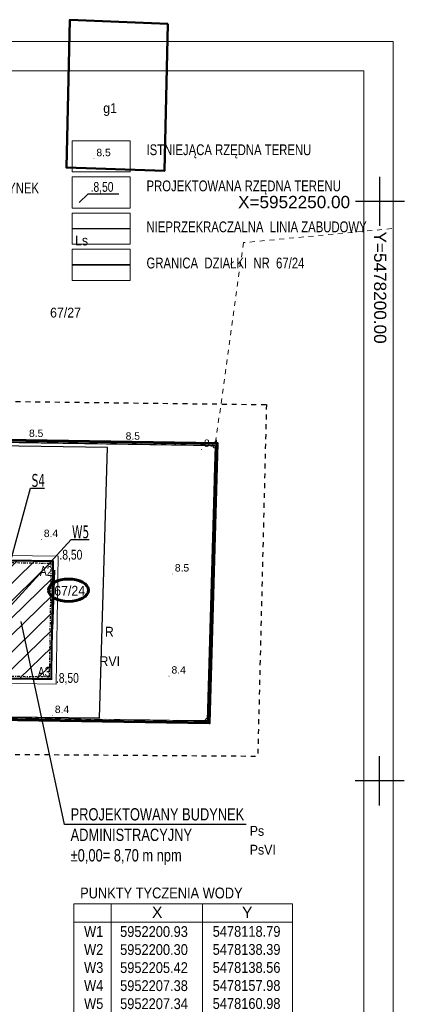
# Model space of a CAD drawing. Extents: x 5477991 to 5478204, y 5952118 to 5952269.
# Tile 9 of 9: x 5478163 to 5478204, y 5952168 to 5952268. Entities that reach past the tile are written whole.
import ezdxf
from ezdxf.enums import TextEntityAlignment as Align

# ---------------------------------------------------------------- set-up
doc = ezdxf.new("R2010")
doc.units = 0
doc.header["$LTSCALE"] = 0.5
for name, pattern in [('BLP', [2, 1, -1]), ('DASHDOT', [1, 0.5, -0.25, 0, -0.25]), ('EGKK', [4, 3, -1]), ('EGUG', [2, 1, -1])]:
    doc.linetypes.add(name, pattern=pattern)
doc.layers.get('0').update_dxf_attribs({"color": 251})
for name, color, linetype, lineweight in [('--- 01 WODA OZNACZENIA', 160, 'Continuous', 25), ('--- 02 KS OZNACZENIA', 34, 'Continuous', 25), ('--GRANICA DZIAŁKI', 2, 'Continuous', 40), ('--linia  zabudowy', 251, 'Continuous', 35), ('--tabelka rysunku', 7, 'Continuous', 0), ('--zagos.terenu', 7, 'Continuous', 30), ('--zagosp', 7, 'Continuous', 0), ('EGB', 251, 'Continuous', 20), ('EGB_O', 251, 'Continuous', 20), ('EGDE', 7, 'Continuous', 20), ('EGDE_O', 7, 'Continuous', 20), ('EGKK', 251, 'Continuous', 20), ('EGKK_O', 251, 'Continuous', 20), ('EGPG', 251, 'Continuous', 20), ('EGPG_O', 251, 'Continuous', 20), ('EGUG', 251, 'Continuous', 20), ('EGUG_O', 251, 'Continuous', 20), ('OTRN', 251, 'Continuous', 20), ('OTRN_O', 251, 'Continuous', 18)]:
    doc.layers.add(name, color=color, linetype=linetype, lineweight=lineweight)
for name, color, linetype in [('--OPISY', 7, 'Continuous'), ('--proj.bud', 7, 'Continuous'), ('--punkty tyczenia', 7, 'Continuous'), ('--rzędne terenu', 7, 'Continuous'), ('-pkt tyczenia', 7, 'Continuous'), ('PARSI', 7, 'Continuous'), ('Wymiarowanie', 7, 'Continuous')]:
    doc.layers.add(name, color=color, linetype=linetype)
doc.styles.add('1-500', font='arial.ttf', dxfattribs={"width": 0.75, "height": 1.25})
doc.styles.add('Arial narrow', font='arial.ttf', dxfattribs={"width": 0.85})
doc.styles.add('BDOT', font='Arial.ttf', dxfattribs={"width": 0.9})
doc.styles.add('EGBP', font='arial.ttf')
doc.styles.add('EGiB', font='Arial.ttf', dxfattribs={"width": 0.9})
doc.styles.add('MZSK', font='Arial.ttf', dxfattribs={"width": 0.9, "height": 0.75})
doc.styles.add('PZ', font='romand.shx', dxfattribs={"width": 0.7})
doc.styles.add('STYL-1', font='arial.ttf', dxfattribs={"width": 0.75})
doc.linetypes.add('LINIA ZAB2', pattern='A,0.4,[135,RODZLIN.shx,S=0.015,R=0,X=-0.1,Y=0],0.4', length=0.8)
doc.linetypes.add('OGRODZENIE1', pattern='A,0.4,-0.06,[143,RODZLIN.shx,S=0.012,R=0,X=0,Y=0],-0.06,0.4', length=0.92)
doc.dimstyles.new('PZ', dxfattribs={"dimscale": 0.5, "dimtxt": 2.2, "dimasz": 0, "dimexe": 0, "dimexo": 0, "dimgap": 0.5, "dimtad": 1, "dimdec": 1, "dimlfac": 0.1, "dimzin": 0, "dimdsep": 46, "dimtxsty": 'PZ', "dimcen": 0.09, "dimse1": 1, "dimse2": 1, "dimsd1": 1, "dimsd2": 1, "dimclrd": 8, "dimclre": 8, "dimclrt": 256, "dimadec": 0, "dimazin": 0, "dimtfac": 1, "dimtdec": 1, "dimtofl": 0, "dimtmove": 1, "dimatfit": 3, "dimfxl": 1, "dimtolj": 1, "dimtzin": 0, "dimarcsym": 0})

# ---------------------------------------------------------------- blocks, each defined once
blk = doc.blocks.new('EGPG_a')
at = {"color": 0}
blk.add_wipeout([(0.48, 0), (0.46, 0.15), (0.39, 0.28), (0.28, 0.39), (0.15, 0.46), (0, 0.48), (-0.15, 0.46), (-0.28, 0.39), (-0.39, 0.28), (-0.46, 0.15), (-0.48, 0), (-0.46, -0.15), (-0.39, -0.28), (-0.28, -0.39), (-0.15, -0.46), (0, -0.48), (0.15, -0.46), (0.28, -0.39), (0.39, -0.28), (0.46, -0.15)], dxfattribs=at).dxf.layer = 'EGPG'
at = {"layer": 'EGPG', "color": 0, "lineweight": 18}
blk.add_circle((0, 0, 1), 0.5, dxfattribs=at)
at = {"layer": 'EGPG_O', "color": 0, "style": 'EGBP'}
blk.add_attdef('NRP', (0.98, 0.52), '', height=1.5, dxfattribs=at)
blk = doc.blocks.new('OTRN')
at = {"layer": 'OTRN', "color": 0, "const_width": 0.09}
blk.add_lwpolyline([(-0.04, 0, 1), (0.04, 0, 1)], format="xyb", close=True, dxfattribs=at)
at = {"layer": 'OTRN_O', "color": 0, "style": 'BDOT'}
blk.add_attdef('RZEDNA', (0.51, 0.52), '', height=1.5, dxfattribs=at)
blk = doc.blocks.new('mzsk')
at = {"layer": 'PARSI', "color": 0}
for p, q in [((0, -5), (0, 5)), ((5, 0), (-5, 0))]:
    blk.add_line(p, q, dxfattribs=at)
blk = doc.blocks.new('Kancelariax2')
at = {"linetype": 'ByBlock'}
h = blk.add_hatch(dxfattribs=at)
h.set_pattern_fill('ANSI31', color=256, scale=10, style=0)
h.set_pattern_definition([(45, (-5478255.8995, -5952144.8831), (-0.88388347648, 0.88388347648), [])])
h.paths.add_polyline_path([(12, 6.84), (0, 6.84), (0, 0), (4.09, 0), (4.09, 1.2), (7.91, 1.2), (7.91, 0), (12, 0)])
at = {"linetype": 'Continuous', "const_width": 0.2}
blk.add_lwpolyline([(12, 6.84), (0, 6.84), (0, 0), (4.09, 0), (4.09, 1.2), (7.91, 1.2), (7.91, 0), (12, 0)], close=True, dxfattribs=at)
at = {"linetype": 'DASHDOT'}
blk.add_lwpolyline([(11.79, 6.63), (0.21, 6.63), (0.21, 0.21), (3.88, 0.21), (3.88, 1.41), (8.12, 1.41), (8.12, 0.21), (11.79, 0.21)], close=True, dxfattribs=at)

msp = doc.modelspace()

# ---------------------------------------------------------------- linework, layer by layer
at = {"layer": '--GRANICA DZIAŁKI', "linetype": 'Continuous', "lineweight": 35, "flags": 128}
msp.add_lwpolyline([(5478168.658, 5952243.548), (5478174.548, 5952243.548)], dxfattribs=at)
at = {"layer": '--GRANICA DZIAŁKI', "linetype": 'Continuous', "lineweight": 60}
msp.add_ellipse((5478168.286, 5952210.453), major_axis=(-2.027, 0), ratio=0.5628935, dxfattribs=at)
msp.add_ellipse((5478168.286, 5952210.453), major_axis=(-2.027, 0), ratio=0.5628935, dxfattribs=at)
at = {"layer": '--linia  zabudowy', "linetype": 'LINIA ZAB2', "lineweight": 30, "ltscale": 5}
msp.add_lwpolyline([(5478168.658, 5952247.224), (5478174.548, 5952247.224)], dxfattribs=at)
at = {"layer": '--punkty tyczenia', "color": 7, "lineweight": 0}
for points in [[(5478168.824, 5952178.556), (5478191.084, 5952178.556)], [(5478168.824, 5952178.556), (5478168.824, 5952165.474)], [(5478172.643, 5952178.556), (5478172.643, 5952165.474)], [(5478181.918, 5952178.556), (5478181.918, 5952165.474)], [(5478191.084, 5952178.556), (5478191.084, 5952165.474)], [(5478168.824, 5952176.701), (5478191.084, 5952176.701)]]:
    msp.add_lwpolyline(points, dxfattribs=at)
at = {"layer": '--rzędne terenu', "linetype": 'ByBlock', "elevation": 10.26}
msp.add_lwpolyline([(5478173.427, 5952250.74), (5478170.24, 5952250.74), (5478169.373, 5952249.874)], dxfattribs=at)
at = {"layer": '--zagosp', "color": 0, "linetype": 'Continuous'}
for points in [[(5478168.658, 5952256.164), (5478174.548, 5952256.164), (5478174.548, 5952252.988), (5478168.658, 5952252.988)], [(5478168.658, 5952252.488), (5478174.548, 5952252.488), (5478174.548, 5952249.312), (5478168.658, 5952249.312)]]:
    msp.add_lwpolyline(points, close=True, dxfattribs=at)
at = {"layer": '--zagosp', "linetype": 'Continuous'}
for points in [[(5478168.658, 5952248.812), (5478174.548, 5952248.812), (5478174.548, 5952245.636), (5478168.658, 5952245.636)], [(5478168.658, 5952245.136), (5478174.548, 5952245.136), (5478174.548, 5952241.96), (5478168.658, 5952241.96)]]:
    msp.add_lwpolyline(points, close=True, dxfattribs=at)
at = {"layer": '--zagosp', "flags": 128}
msp.add_lwpolyline([(5478159.313, 5952209.434), (5478159.385, 5952214.027), (5478167.228, 5952213.904), (5478167.025, 5952200.906), (5478159.182, 5952201.029), (5478159.253, 5952205.622)], dxfattribs=at)
msp.add_line((5478166.696, 5952206.493), (5478166.889, 5952212.49))
at = {"color": 0, "linetype": 'OGRODZENIE1', "lineweight": 30, "ltscale": 3}
msp.add_lwpolyline([(5478172.266, 5952224.961), (5478156.445, 5952225.209), (5478155.61, 5952197.657), (5478171.435, 5952197.485)], close=True, dxfattribs=at)
at = {"layer": 'EGB', "lineweight": 50}
msp.add_lwpolyline([(5478178.41, 5952268.06), (5478168.43, 5952268.47), (5478168.07, 5952253.44), (5478178.06, 5952253.1)], close=True, dxfattribs=at)
at = {"layer": 'EGDE', "lineweight": 18}
msp.add_lwpolyline([(5478138.643, 5952261.948), (5478135.96, 5952225.92), (5478183.22, 5952225.18), (5478182.42, 5952197.17), (5478135.06, 5952197.9), (5478134.54, 5952169.916)], dxfattribs=at)
msp.add_lwpolyline([(5478135.06, 5952197.9), (5478182.42, 5952197.17), (5478183.22, 5952225.18), (5478135.96, 5952225.92)], close=True, dxfattribs=at)
at = {"layer": 'EGKK', "linetype": 'EGKK', "lineweight": 18}
msp.add_lwpolyline([(5478135.06, 5952197.9), (5478182.42, 5952197.17), (5478183.22, 5952225.18), (5478135.96, 5952225.92)], close=True, dxfattribs=at)
at = {"layer": 'EGUG', "linetype": 'EGUG', "lineweight": 18}
msp.add_lwpolyline([(5478135.06, 5952197.9), (5478182.42, 5952197.17), (5478183.22, 5952225.18), (5478135.96, 5952225.92)], close=True, dxfattribs=at)

# ---------------------------------------------------------------- block references
at = {"layer": '--proj.bud', "linetype": 'Continuous', "xscale": -1, "rotation": 269.102932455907}
msp.add_blockref('Kancelariax2', (5478159.689, 5952201.521), dxfattribs=at)
at = {"layer": 'OTRN', "xscale": 0.5, "yscale": 0.5, "zscale": 0.5}
for p, values in [((5478170.873, 5952254.33, 8.46), {'RZEDNA': '8.5'}), ((5478164.01, 5952225.78, 8.522), {'RZEDNA': '8.5'}), ((5478173.85, 5952225.5, 8.534), {'RZEDNA': '8.5'}), ((5478181.82, 5952224.77, 8.442), {'RZEDNA': '8.4'}), ((5478165.52, 5952215.61, 8.396), {'RZEDNA': '8.4'}), ((5478178.86, 5952212.1, 8.46), {'RZEDNA': '8.5'}), ((5478178.52, 5952201.72, 8.365), {'RZEDNA': '8.4'}), ((5478166.64, 5952197.71, 8.351), {'RZEDNA': '8.4'})]:
    msp.add_blockref('OTRN', p, dxfattribs=at).add_auto_attribs(values)
at = {"layer": 'PARSI', "xscale": 0.5, "yscale": 0.5, "zscale": 0.5}
for p in [(5478200, 5952250), (5478199.959, 5952191.067)]:
    msp.add_blockref('mzsk', p, dxfattribs=at)

# ---------------------------------------------------------------- texts
at = {"layer": '--- 01 WODA OZNACZENIA', "linetype": 'Continuous', "insert": (5478168.646, 5952216.38), "char_height": 1.3, "attachment_point": 4, "style": 'PZ'}
msp.add_mtext('\\fTahoma|b0|i0|c238|p32;W5', dxfattribs=at)
at = {"layer": '--- 02 KS OZNACZENIA', "linetype": 'Continuous', "insert": (5478164.533, 5952221.612), "char_height": 1.3, "attachment_point": 4, "style": 'PZ'}
msp.add_mtext('\\fTahoma|b0|i0|c238|p32;S4', dxfattribs=at)
at = {"layer": '--OPISY', "insert": (5478168.5, 5952188.294), "char_height": 1.25, "width": 27.21426, "attachment_point": 1, "line_spacing_factor": 0.8, "style": '1-500'}
msp.add_mtext('\\pxsm1,;PROJEKTOWANY BUDYNEK  ADMINISTRACYJNY \\P{\\C1;%%P0,00= 8,70 m npm}', dxfattribs=at)
at = {"layer": '--punkty tyczenia', "color": 7, "lineweight": 0, "style": 'Arial narrow'}
for s, p in [('X', (5478176.79, 5952177.137)), ('Y', (5478185.955, 5952177.137))]:
    msp.add_text(s, height=1.135, dxfattribs=at).set_placement(p)
at = {"layer": '--punkty tyczenia', "color": 7, "lineweight": 0, "char_height": 1.1, "attachment_point": 1, "style": 'Arial narrow'}
for s, insert, width in [('W1\\PW2\\PW3\\PW4\\PW5\\PSW', (5478169.871, 5952176.309), 3.819), ('5952200.93\\P5952200.30\\P5952205.42\\P5952207.38\\P5952207.34\\P5952200.34', (5478173.541, 5952176.299), 8.57315), ('5478118.79\\P5478138.39\\P5478138.56\\P5478157.98\\P5478160.98\\P5478137.33', (5478182.968, 5952176.314), 8.47156)]:
    msp.add_mtext(s, dxfattribs=dict(at, insert=insert, width=width))
at = {"layer": '--rzędne terenu', "char_height": 1, "width": 11.893, "attachment_point": 1, "style": 'STYL-1'}
for insert in [(5478170.536, 5952251.968), (5478167.364, 5952214.567, -10.26), (5478167.008, 5952202.038, -10.26)]:
    msp.add_mtext('.8,50 ', dxfattribs=dict(at, insert=insert))
at = {"layer": '--zagos.terenu', "linetype": 'Continuous', "char_height": 1.1, "rotation": 0}
for s, insert, width, attachment_point, style in [('BUDYNKI  ISTNIEJCE', (5478149.808, 5952255.396), 27.2795, 1, 'STYL-1'), ('\\pxql;PROJEKTOWANY BUDYNEK', (5478179.588, 5952251.91), 59.72916, 2, '1-500')]:
    msp.add_mtext(s, dxfattribs=dict(at, insert=insert, width=width, attachment_point=attachment_point, style=style))
at = {"layer": '--zagosp', "linetype": 'Continuous', "char_height": 1.1, "attachment_point": 1, "style": 'STYL-1'}
for s, insert, width in [('ISTNIEJĄCA RZĘDNA TERENU', (5478176.23, 5952255.795), 23.58835), ('PROJEKTOWANA RZĘDNA TERENU', (5478176.23, 5952252.12), 23.58835), ('WJAZD NA DZIAŁKĘ  ', (5478149.486, 5952247.944), 19.40385), ('NIEPRZEKRACZALNA  LINIA ZABUDOWY', (5478176.23, 5952247.954), 30.9482), ('WEJŚCIE DO BUDYNKU', (5478149.486, 5952244.268), 19.40385), ('GRANICA  DZIAŁKI  NR  67/24', (5478176.23, 5952244.278), 19.40385)]:
    msp.add_mtext(s, dxfattribs=dict(at, insert=insert, width=width))
at = {"layer": '-pkt tyczenia', "char_height": 1, "width": 239.75086, "attachment_point": 7, "style": '1-500'}
for s, insert in [('A2', (5478165.374, 5952211.905)), ('A3', (5478165.159, 5952201.645))]:
    msp.add_mtext(s, dxfattribs=dict(at, insert=insert))
at = {"color": 7, "linetype": 'ByBlock', "insert": (5478169.469, 5952180.22), "char_height": 1.1, "width": 19.35896, "attachment_point": 1, "style": 'Arial narrow'}
msp.add_mtext('PUNKTY TYCZENIA WODY', dxfattribs=at)
at = {"layer": 'EGB_O', "insert": (5478172.52, 5952259.33), "char_height": 1, "attachment_point": 5, "style": 'EGiB'}
msp.add_mtext('g1', dxfattribs=at)
at = {"layer": 'EGDE_O', "char_height": 1, "attachment_point": 7, "style": 'EGiB'}
for s, insert in [('67/27', (5478166.409, 5952238.173)), ('67/24', (5478166.832, 5952209.888))]:
    msp.add_mtext(s, dxfattribs=dict(at, insert=insert))
at = {"layer": 'EGKK_O', "insert": (5478168.95, 5952246.518), "char_height": 1, "width": 0.32741, "attachment_point": 1, "style": 'EGiB'}
msp.add_mtext('Ls\\P', dxfattribs=at)
at = {"layer": 'EGKK_O', "char_height": 1, "attachment_point": 1, "style": 'EGiB'}
for s, insert in [('RVI', (5478171.441, 5952203.738)), ('PsVI', (5478186.74, 5952184.57))]:
    msp.add_mtext(s, dxfattribs=dict(at, insert=insert))
at = {"layer": 'EGUG_O', "char_height": 1, "attachment_point": 7, "style": 'EGiB'}
for s, insert in [('R', (5478171.991, 5952205.738)), ('Ps', (5478186.74, 5952185.47))]:
    msp.add_mtext(s, dxfattribs=dict(at, insert=insert))
at = {"layer": 'Wymiarowanie', "style": 'MZSK'}
msp.add_text('X=5952250.00', height=1.25, dxfattribs=at).set_placement((5478185.548, 5952248.93), align=Align.BOTTOM_LEFT)
msp.add_text('Y=5478200.00', height=1.25, rotation=-90, dxfattribs=at).set_placement((5478200.646, 5952235.526), align=Align.TOP_RIGHT)

# ---------------------------------------------------------------- leaders
at = {"layer": '--- 01 WODA OZNACZENIA', "color": 4, "linetype": 'Continuous', "annotation_type": 0, "has_hookline": 1, "hookline_direction": 0, "text_width": 1.731}
msp.add_leader([(5478160.981, 5952207.336), (5478168.546, 5952215.616)], dimstyle='PZ', override={"dimgap": 0.2, "dimclrd": 256}, dxfattribs=at)
at = {"layer": '--- 02 KS OZNACZENIA', "linetype": 'Continuous', "annotation_type": 0, "has_hookline": 1, "hookline_direction": 0, "text_width": 1.302}
msp.add_leader([(5478160.996, 5952208.336), (5478164.433, 5952220.839)], dimstyle='PZ', override={"dimgap": 0.2, "dimclrd": 256}, dxfattribs=at)

# ---------------------------------------------------------------- next in the draw order: block references
at = {"layer": 'EGPG', "xscale": 0.5, "yscale": 0.5, "zscale": 0.5, "rotation": 360}
for p in [(5478183.22, 5952225.18), (5478182.42, 5952197.17)]:
    msp.add_blockref('EGPG_a', p, dxfattribs=at)

# ---------------------------------------------------------------- next in the draw order: linework, layer by layer
at = {"layer": '--GRANICA DZIAŁKI', "linetype": 'Continuous', "lineweight": 60, "flags": 128}
msp.add_lwpolyline([(5478135.766, 5952226.123), (5478183.426, 5952225.377), (5478182.614, 5952196.967), (5478134.854, 5952197.703)], close=True, dxfattribs=at)
at = {"layer": '--OPISY'}
msp.add_lwpolyline([(5478186.359, 5952186.641), (5478167.886, 5952186.641), (5478163.47, 5952207.292)], dxfattribs=at)
at = {"layer": '--tabelka rysunku', "linetype": 'Continuous'}
for points in [[(5477991.358, 5952117.761), (5478201.358, 5952117.761), (5478201.358, 5952266.261), (5477991.358, 5952266.261)], [(5478003.358, 5952120.761), (5478198.358, 5952120.761), (5478198.358, 5952263.261), (5478003.358, 5952263.261)]]:
    msp.add_lwpolyline(points, close=True, dxfattribs=at)
for p, q in [((5478149.96, 5952225.701), (5478183.22, 5952225.18)), ((5478183.22, 5952225.18), (5478182.42, 5952197.17)), ((5478182.42, 5952197.17), (5478179.42, 5952197.216))]:
    msp.add_line(p, q)
at = {"color": 1, "linetype": 'BLP', "lineweight": 30, "flags": 128}
msp.add_lwpolyline([(5478188.435, 5952229.332), (5478187.552, 5952193.554), (5478113.251, 5952194.092), (5478113.161, 5952230.256), (5478188.435, 5952229.332), (5478188.435, 5952229.332)], dxfattribs=at)
at = {"layer": 'EGUG', "linetype": 'EGUG', "lineweight": 18}
msp.add_lwpolyline([(5478201.197, 5952247.222), (5478186.09, 5952245.8), (5478183.22, 5952225.18), (5478182.42, 5952197.17), (5478135.06, 5952197.9), (5478134.54, 5952169.967)], dxfattribs=at)

doc.saveas('drawing.dxf')
